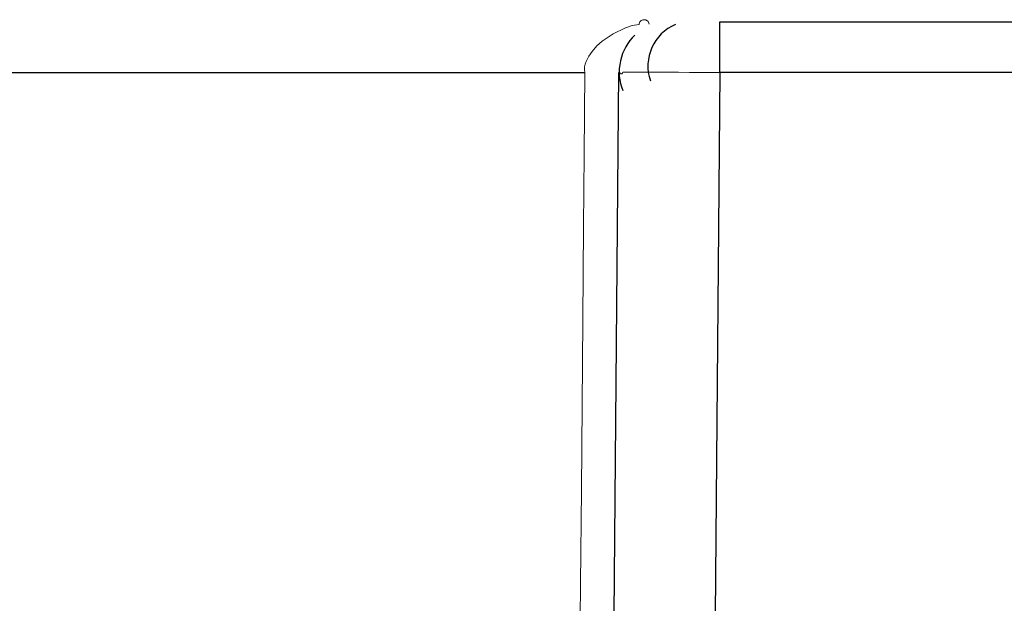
# Model space of a CAD drawing. Header units: inches. Extents: x 0 to 612, y 155 to 655.
# Tile 109 of 138: x 105.98 to 115.69, y 414.75 to 420.5. Entities that reach past the tile are written whole.
import ezdxf

# ---------------------------------------------------------------- set-up
doc = ezdxf.new("R2010")
doc.units = ezdxf.units.IN
doc.header["$MEASUREMENT"] = 0
doc.layers.add('Layer 1', color=7, linetype='Continuous')

# ---------------------------------------------------------------- blocks, each defined once
blk = doc.blocks.new('block 987')
at = {"layer": 'Layer 1', "color": 7, "lineweight": 25}
blk.add_open_spline([(112.0513, 420.3442), (111.9067, 420.2188), (111.8535, 419.9775), (111.9316, 419.8018)], degree=3, dxfattribs=at)
blk = doc.blocks.new('block 986')
at = {"layer": 'Layer 1'}
blk.add_blockref('block 987', (0, 0), dxfattribs=at)
blk = doc.blocks.new('block 985')
at = {"layer": 'Layer 1'}
blk.add_blockref('block 986', (0, 0), dxfattribs=at)
blk = doc.blocks.new('block 2918')
at = {"layer": 'Layer 1', "color": 7, "lineweight": 25}
blk.add_lwpolyline([(112.8877, 419.9785), (112.71, 399.3516)], dxfattribs=at)
blk = doc.blocks.new('block 2917')
at = {"layer": 'Layer 1'}
blk.add_blockref('block 2918', (0, 0), dxfattribs=at)
blk = doc.blocks.new('block 2916')
at = {"layer": 'Layer 1'}
blk.add_blockref('block 2917', (0, 0), dxfattribs=at)
blk = doc.blocks.new('block 2921')
at = {"layer": 'Layer 1', "color": 7, "lineweight": 25}
blk.add_lwpolyline([(170.2993, 419.9785), (112.8877, 419.9785)], dxfattribs=at)
blk = doc.blocks.new('block 2920')
at = {"layer": 'Layer 1'}
blk.add_blockref('block 2921', (0, 0), dxfattribs=at)
blk = doc.blocks.new('block 2919')
at = {"layer": 'Layer 1'}
blk.add_blockref('block 2920', (0, 0), dxfattribs=at)
blk = doc.blocks.new('block 2969')
at = {"layer": 'Layer 1', "color": 7, "lineweight": 25}
blk.add_lwpolyline([(111.7134, 399.3516), (111.8916, 419.9785)], dxfattribs=at)
blk = doc.blocks.new('block 2968')
at = {"layer": 'Layer 1'}
blk.add_blockref('block 2969', (0, 0), dxfattribs=at)
blk = doc.blocks.new('block 2967')
at = {"layer": 'Layer 1'}
blk.add_blockref('block 2968', (0, 0), dxfattribs=at)
blk = doc.blocks.new('block 2972')
at = {"layer": 'Layer 1', "lineweight": 0}
for points in [[(112.1836, 419.9795)], [(112.2812, 419.9795)]]:
    blk.add_lwpolyline(points, dxfattribs=at)
blk.add_open_spline([(112.1836, 419.9795), (112.1836, 419.9795), (112.2812, 419.9795), (112.2812, 419.9795), (112.2812, 419.9795), (112.1836, 419.9795), (112.1836, 419.9795)], degree=3, knots=[0, 0, 0, 0, 1, 1, 1, 2, 2, 2, 2], dxfattribs=at)
blk = doc.blocks.new('block 2973')
at = {"layer": 'Layer 1', "lineweight": 0}
for points in [[(112.2812, 419.9795)], [(112.3833, 419.9795)]]:
    blk.add_lwpolyline(points, dxfattribs=at)
blk.add_open_spline([(112.2812, 419.9795), (112.2812, 419.9795), (112.3833, 419.9795), (112.3833, 419.9795), (112.3833, 419.9795), (112.2812, 419.9795), (112.2812, 419.9795)], degree=3, knots=[0, 0, 0, 0, 1, 1, 1, 2, 2, 2, 2], dxfattribs=at)
blk = doc.blocks.new('block 2974')
at = {"layer": 'Layer 1', "lineweight": 0}
for points in [[(112.3833, 419.9795)], [(112.4824, 419.9795)]]:
    blk.add_lwpolyline(points, dxfattribs=at)
blk.add_open_spline([(112.3833, 419.9795), (112.3833, 419.9795), (112.4824, 419.9795), (112.4824, 419.9795), (112.4824, 419.9795), (112.3833, 419.9795), (112.3833, 419.9795)], degree=3, knots=[0, 0, 0, 0, 1, 1, 1, 2, 2, 2, 2], dxfattribs=at)
blk = doc.blocks.new('block 2975')
at = {"layer": 'Layer 1', "lineweight": 0}
for points in [[(112.4824, 419.9795)], [(112.5884, 419.9785)]]:
    blk.add_lwpolyline(points, dxfattribs=at)
blk.add_open_spline([(112.4824, 419.9795), (112.4824, 419.9795), (112.5884, 419.9785), (112.5884, 419.9785), (112.5884, 419.9785), (112.4824, 419.9795), (112.4824, 419.9795)], degree=3, knots=[0, 0, 0, 0, 1, 1, 1, 2, 2, 2, 2], dxfattribs=at)
blk = doc.blocks.new('block 2976')
at = {"layer": 'Layer 1', "lineweight": 0}
for points in [[(112.5884, 419.9785)], [(112.7012, 419.9785)]]:
    blk.add_lwpolyline(points, dxfattribs=at)
blk.add_open_spline([(112.5884, 419.9785), (112.5884, 419.9785), (112.7012, 419.9785), (112.7012, 419.9785), (112.7012, 419.9785), (112.5884, 419.9785), (112.5884, 419.9785)], degree=3, knots=[0, 0, 0, 0, 1, 1, 1, 2, 2, 2, 2], dxfattribs=at)
blk = doc.blocks.new('block 2977')
at = {"layer": 'Layer 1', "lineweight": 0}
for points in [[(112.7012, 419.9785)], [(112.79, 419.9785)]]:
    blk.add_lwpolyline(points, dxfattribs=at)
blk.add_open_spline([(112.7012, 419.9785), (112.7012, 419.9785), (112.79, 419.9785), (112.79, 419.9785), (112.79, 419.9785), (112.7012, 419.9785), (112.7012, 419.9785)], degree=3, knots=[0, 0, 0, 0, 1, 1, 1, 2, 2, 2, 2], dxfattribs=at)
blk = doc.blocks.new('block 2978')
at = {"layer": 'Layer 1', "lineweight": 0}
for points in [[(112.79, 419.9785)], [(112.8877, 419.9785)]]:
    blk.add_lwpolyline(points, dxfattribs=at)
blk.add_open_spline([(112.79, 419.9785), (112.79, 419.9785), (112.8877, 419.9785), (112.8877, 419.9785), (112.8877, 419.9785), (112.79, 419.9785), (112.79, 419.9785)], degree=3, knots=[0, 0, 0, 0, 1, 1, 1, 2, 2, 2, 2], dxfattribs=at)
blk = doc.blocks.new('block 2971')
at = {"layer": 'Layer 1'}
for name in ['block 2972', 'block 2973', 'block 2974', 'block 2975', 'block 2976', 'block 2977', 'block 2978']:
    blk.add_blockref(name, (0, 0), dxfattribs=at)
blk = doc.blocks.new('block 2970')
at = {"layer": 'Layer 1'}
blk.add_blockref('block 2971', (0, 0), dxfattribs=at)
blk = doc.blocks.new('block 3079')
at = {"layer": 'Layer 1', "color": 7, "lineweight": 25}
blk.add_lwpolyline([(112.8877, 419.9785), (112.8877, 420.4766)], dxfattribs=at)
blk = doc.blocks.new('block 3078')
at = {"layer": 'Layer 1'}
blk.add_blockref('block 3079', (0, 0), dxfattribs=at)
blk = doc.blocks.new('block 3077')
at = {"layer": 'Layer 1'}
blk.add_blockref('block 3078', (0, 0), dxfattribs=at)
blk = doc.blocks.new('block 3082')
at = {"layer": 'Layer 1', "color": 7, "lineweight": 25}
blk.add_lwpolyline([(112.8877, 420.4766), (170.2993, 420.4766)], dxfattribs=at)
blk = doc.blocks.new('block 3081')
at = {"layer": 'Layer 1'}
blk.add_blockref('block 3082', (0, 0), dxfattribs=at)
blk = doc.blocks.new('block 3080')
at = {"layer": 'Layer 1'}
blk.add_blockref('block 3081', (0, 0), dxfattribs=at)
blk = doc.blocks.new('block 3091')
at = {"layer": 'Layer 1', "color": 7, "lineweight": 25}
blk.add_open_spline([(112.4502, 420.4507), (112.2373, 420.3633), (112.127, 420.1152), (112.2036, 419.8955)], degree=3, dxfattribs=at)
blk = doc.blocks.new('block 3090')
at = {"layer": 'Layer 1'}
blk.add_blockref('block 3091', (0, 0), dxfattribs=at)
blk = doc.blocks.new('block 3089')
at = {"layer": 'Layer 1'}
blk.add_blockref('block 3090', (0, 0), dxfattribs=at)
blk = doc.blocks.new('block 6300')
at = {"layer": 'Layer 1', "lineweight": 0}
for points in [[(111.5581, 419.9785)], [(111.5508, 419.1685)]]:
    blk.add_lwpolyline(points, dxfattribs=at)
blk.add_open_spline([(111.5581, 419.9785), (111.5581, 419.9785), (111.5508, 419.1685), (111.5508, 419.1685), (111.5508, 419.1685), (111.5581, 419.9785), (111.5581, 419.9785)], degree=3, knots=[0, 0, 0, 0, 1, 1, 1, 2, 2, 2, 2], dxfattribs=at)
blk = doc.blocks.new('block 6301')
at = {"layer": 'Layer 1', "lineweight": 0}
for points in [[(111.5508, 419.1685)], [(111.5449, 418.4585)]]:
    blk.add_lwpolyline(points, dxfattribs=at)
blk.add_open_spline([(111.5508, 419.1685), (111.5508, 419.1685), (111.5449, 418.4585), (111.5449, 418.4585), (111.5449, 418.4585), (111.5508, 419.1685), (111.5508, 419.1685)], degree=3, knots=[0, 0, 0, 0, 1, 1, 1, 2, 2, 2, 2], dxfattribs=at)
blk = doc.blocks.new('block 6302')
at = {"layer": 'Layer 1', "lineweight": 0}
for points in [[(111.5449, 418.4585)], [(111.5366, 417.5386)]]:
    blk.add_lwpolyline(points, dxfattribs=at)
blk.add_open_spline([(111.5449, 418.4585), (111.5449, 418.4585), (111.5366, 417.5386), (111.5366, 417.5386), (111.5366, 417.5386), (111.5449, 418.4585), (111.5449, 418.4585)], degree=3, knots=[0, 0, 0, 0, 1, 1, 1, 2, 2, 2, 2], dxfattribs=at)
blk = doc.blocks.new('block 6303')
at = {"layer": 'Layer 1', "lineweight": 0}
for points in [[(111.5366, 417.5386)], [(111.5298, 416.7007)]]:
    blk.add_lwpolyline(points, dxfattribs=at)
blk.add_open_spline([(111.5366, 417.5386), (111.5366, 417.5386), (111.5298, 416.7007), (111.5298, 416.7007), (111.5298, 416.7007), (111.5366, 417.5386), (111.5366, 417.5386)], degree=3, knots=[0, 0, 0, 0, 1, 1, 1, 2, 2, 2, 2], dxfattribs=at)
blk = doc.blocks.new('block 6304')
at = {"layer": 'Layer 1', "lineweight": 0}
for points in [[(111.5298, 416.7007)], [(111.5229, 415.8623)]]:
    blk.add_lwpolyline(points, dxfattribs=at)
blk.add_open_spline([(111.5298, 416.7007), (111.5298, 416.7007), (111.5229, 415.8623), (111.5229, 415.8623), (111.5229, 415.8623), (111.5298, 416.7007), (111.5298, 416.7007)], degree=3, knots=[0, 0, 0, 0, 1, 1, 1, 2, 2, 2, 2], dxfattribs=at)
blk = doc.blocks.new('block 6305')
at = {"layer": 'Layer 1', "lineweight": 0}
for points in [[(111.5229, 415.8623)], [(111.5146, 414.9424)]]:
    blk.add_lwpolyline(points, dxfattribs=at)
blk.add_open_spline([(111.5229, 415.8623), (111.5229, 415.8623), (111.5146, 414.9424), (111.5146, 414.9424), (111.5146, 414.9424), (111.5229, 415.8623), (111.5229, 415.8623)], degree=3, knots=[0, 0, 0, 0, 1, 1, 1, 2, 2, 2, 2], dxfattribs=at)
blk = doc.blocks.new('block 6306')
at = {"layer": 'Layer 1', "lineweight": 0}
for points in [[(111.5146, 414.9424)], [(111.5088, 414.2329)]]:
    blk.add_lwpolyline(points, dxfattribs=at)
blk.add_open_spline([(111.5146, 414.9424), (111.5146, 414.9424), (111.5088, 414.2329), (111.5088, 414.2329), (111.5088, 414.2329), (111.5146, 414.9424), (111.5146, 414.9424)], degree=3, knots=[0, 0, 0, 0, 1, 1, 1, 2, 2, 2, 2], dxfattribs=at)
blk = doc.blocks.new('block 6307')
at = {"layer": 'Layer 1', "lineweight": 0}
for points in [[(111.5088, 414.2329)], [(111.502, 413.4229)]]:
    blk.add_lwpolyline(points, dxfattribs=at)
blk.add_open_spline([(111.5088, 414.2329), (111.5088, 414.2329), (111.502, 413.4229), (111.502, 413.4229), (111.502, 413.4229), (111.5088, 414.2329), (111.5088, 414.2329)], degree=3, knots=[0, 0, 0, 0, 1, 1, 1, 2, 2, 2, 2], dxfattribs=at)
blk = doc.blocks.new('block 6299')
at = {"layer": 'Layer 1'}
for name in ['block 6300', 'block 6301', 'block 6302', 'block 6303', 'block 6304', 'block 6305', 'block 6306', 'block 6307']:
    blk.add_blockref(name, (0, 0), dxfattribs=at)
blk = doc.blocks.new('block 6298')
at = {"layer": 'Layer 1'}
blk.add_blockref('block 6299', (0, 0), dxfattribs=at)
blk = doc.blocks.new('block 6362')
at = {"layer": 'Layer 1', "color": 7, "lineweight": 25}
blk.add_lwpolyline([(96.4487, 419.9785), (111.5581, 419.9785)], dxfattribs=at)
blk = doc.blocks.new('block 6361')
at = {"layer": 'Layer 1'}
blk.add_blockref('block 6362', (0, 0), dxfattribs=at)
blk = doc.blocks.new('block 6360')
at = {"layer": 'Layer 1'}
blk.add_blockref('block 6361', (0, 0), dxfattribs=at)
blk = doc.blocks.new('block 7513')
at = {"layer": 'Layer 1', "lineweight": 0}
for points in [[(111.9014, 419.9785)], [(111.9019, 419.9751)]]:
    blk.add_lwpolyline(points, dxfattribs=at)
blk.add_open_spline([(111.9014, 419.9785), (111.9014, 419.9785), (111.9019, 419.9751), (111.9019, 419.9751), (111.9019, 419.9751), (111.9014, 419.9785), (111.9014, 419.9785)], degree=3, knots=[0, 0, 0, 0, 1, 1, 1, 2, 2, 2, 2], dxfattribs=at)
blk = doc.blocks.new('block 7514')
at = {"layer": 'Layer 1', "lineweight": 0}
for points in [[(111.9019, 419.9751)], [(111.9023, 419.9731)]]:
    blk.add_lwpolyline(points, dxfattribs=at)
blk.add_open_spline([(111.9019, 419.9751), (111.9019, 419.9751), (111.9023, 419.9731), (111.9023, 419.9731), (111.9023, 419.9731), (111.9019, 419.9751), (111.9019, 419.9751)], degree=3, knots=[0, 0, 0, 0, 1, 1, 1, 2, 2, 2, 2], dxfattribs=at)
blk = doc.blocks.new('block 7515')
at = {"layer": 'Layer 1', "lineweight": 0}
for points in [[(111.9023, 419.9731)], [(111.9043, 419.9697)]]:
    blk.add_lwpolyline(points, dxfattribs=at)
blk.add_open_spline([(111.9023, 419.9731), (111.9023, 419.9731), (111.9043, 419.9697), (111.9043, 419.9697), (111.9043, 419.9697), (111.9023, 419.9731), (111.9023, 419.9731)], degree=3, knots=[0, 0, 0, 0, 1, 1, 1, 2, 2, 2, 2], dxfattribs=at)
blk = doc.blocks.new('block 7516')
at = {"layer": 'Layer 1', "lineweight": 0}
for points in [[(111.9043, 419.9697)], [(111.9058, 419.9678)]]:
    blk.add_lwpolyline(points, dxfattribs=at)
blk.add_open_spline([(111.9043, 419.9697), (111.9043, 419.9697), (111.9058, 419.9678), (111.9058, 419.9678), (111.9058, 419.9678), (111.9043, 419.9697), (111.9043, 419.9697)], degree=3, knots=[0, 0, 0, 0, 1, 1, 1, 2, 2, 2, 2], dxfattribs=at)
blk = doc.blocks.new('block 7517')
at = {"layer": 'Layer 1', "lineweight": 0}
for points in [[(111.9058, 419.9678)], [(111.9082, 419.9663)]]:
    blk.add_lwpolyline(points, dxfattribs=at)
blk.add_open_spline([(111.9058, 419.9678), (111.9058, 419.9678), (111.9082, 419.9663), (111.9082, 419.9663), (111.9082, 419.9663), (111.9058, 419.9678), (111.9058, 419.9678)], degree=3, knots=[0, 0, 0, 0, 1, 1, 1, 2, 2, 2, 2], dxfattribs=at)
blk = doc.blocks.new('block 7518')
at = {"layer": 'Layer 1', "lineweight": 0}
for points in [[(111.9082, 419.9663)], [(111.9106, 419.9653)]]:
    blk.add_lwpolyline(points, dxfattribs=at)
blk.add_open_spline([(111.9082, 419.9663), (111.9082, 419.9663), (111.9106, 419.9653), (111.9106, 419.9653), (111.9106, 419.9653), (111.9082, 419.9663), (111.9082, 419.9663)], degree=3, knots=[0, 0, 0, 0, 1, 1, 1, 2, 2, 2, 2], dxfattribs=at)
blk = doc.blocks.new('block 7519')
at = {"layer": 'Layer 1', "lineweight": 0}
for points in [[(111.9106, 419.9653)], [(111.9131, 419.9644)]]:
    blk.add_lwpolyline(points, dxfattribs=at)
blk.add_open_spline([(111.9106, 419.9653), (111.9106, 419.9653), (111.9131, 419.9644), (111.9131, 419.9644), (111.9131, 419.9644), (111.9106, 419.9653), (111.9106, 419.9653)], degree=3, knots=[0, 0, 0, 0, 1, 1, 1, 2, 2, 2, 2], dxfattribs=at)
blk = doc.blocks.new('block 7520')
at = {"layer": 'Layer 1', "lineweight": 0}
for points in [[(111.9131, 419.9644)], [(111.9165, 419.9644)]]:
    blk.add_lwpolyline(points, dxfattribs=at)
blk.add_open_spline([(111.9131, 419.9644), (111.9131, 419.9644), (111.9165, 419.9644), (111.9165, 419.9644), (111.9165, 419.9644), (111.9131, 419.9644), (111.9131, 419.9644)], degree=3, knots=[0, 0, 0, 0, 1, 1, 1, 2, 2, 2, 2], dxfattribs=at)
blk = doc.blocks.new('block 7521')
at = {"layer": 'Layer 1', "lineweight": 0}
for points in [[(111.9165, 419.9644)], [(111.9189, 419.9644)]]:
    blk.add_lwpolyline(points, dxfattribs=at)
blk.add_open_spline([(111.9165, 419.9644), (111.9165, 419.9644), (111.9189, 419.9644), (111.9189, 419.9644), (111.9189, 419.9644), (111.9165, 419.9644), (111.9165, 419.9644)], degree=3, knots=[0, 0, 0, 0, 1, 1, 1, 2, 2, 2, 2], dxfattribs=at)
blk = doc.blocks.new('block 7522')
at = {"layer": 'Layer 1', "lineweight": 0}
for points in [[(111.9189, 419.9644)], [(111.9219, 419.9653)]]:
    blk.add_lwpolyline(points, dxfattribs=at)
blk.add_open_spline([(111.9189, 419.9644), (111.9189, 419.9644), (111.9219, 419.9653), (111.9219, 419.9653), (111.9219, 419.9653), (111.9189, 419.9644), (111.9189, 419.9644)], degree=3, knots=[0, 0, 0, 0, 1, 1, 1, 2, 2, 2, 2], dxfattribs=at)
blk = doc.blocks.new('block 7523')
at = {"layer": 'Layer 1', "lineweight": 0}
for points in [[(111.9219, 419.9653)], [(111.9238, 419.9663)]]:
    blk.add_lwpolyline(points, dxfattribs=at)
blk.add_open_spline([(111.9219, 419.9653), (111.9219, 419.9653), (111.9238, 419.9663), (111.9238, 419.9663), (111.9238, 419.9663), (111.9219, 419.9653), (111.9219, 419.9653)], degree=3, knots=[0, 0, 0, 0, 1, 1, 1, 2, 2, 2, 2], dxfattribs=at)
blk = doc.blocks.new('block 7524')
at = {"layer": 'Layer 1', "lineweight": 0}
for points in [[(111.9238, 419.9663)], [(111.9263, 419.9688)]]:
    blk.add_lwpolyline(points, dxfattribs=at)
blk.add_open_spline([(111.9238, 419.9663), (111.9238, 419.9663), (111.9263, 419.9688), (111.9263, 419.9688), (111.9263, 419.9688), (111.9238, 419.9663), (111.9238, 419.9663)], degree=3, knots=[0, 0, 0, 0, 1, 1, 1, 2, 2, 2, 2], dxfattribs=at)
blk = doc.blocks.new('block 7525')
at = {"layer": 'Layer 1', "lineweight": 0}
for points in [[(111.9263, 419.9688)], [(111.9277, 419.9707)]]:
    blk.add_lwpolyline(points, dxfattribs=at)
blk.add_open_spline([(111.9263, 419.9688), (111.9263, 419.9688), (111.9277, 419.9707), (111.9277, 419.9707), (111.9277, 419.9707), (111.9263, 419.9688), (111.9263, 419.9688)], degree=3, knots=[0, 0, 0, 0, 1, 1, 1, 2, 2, 2, 2], dxfattribs=at)
blk = doc.blocks.new('block 7526')
at = {"layer": 'Layer 1', "lineweight": 0}
for points in [[(111.9277, 419.9707)], [(111.9292, 419.9741)]]:
    blk.add_lwpolyline(points, dxfattribs=at)
blk.add_open_spline([(111.9277, 419.9707), (111.9277, 419.9707), (111.9292, 419.9741), (111.9292, 419.9741), (111.9292, 419.9741), (111.9277, 419.9707), (111.9277, 419.9707)], degree=3, knots=[0, 0, 0, 0, 1, 1, 1, 2, 2, 2, 2], dxfattribs=at)
blk = doc.blocks.new('block 7527')
at = {"layer": 'Layer 1', "lineweight": 0}
for points in [[(111.9292, 419.9741)], [(111.9302, 419.9761)]]:
    blk.add_lwpolyline(points, dxfattribs=at)
blk.add_open_spline([(111.9292, 419.9741), (111.9292, 419.9741), (111.9302, 419.9761), (111.9302, 419.9761), (111.9302, 419.9761), (111.9292, 419.9741), (111.9292, 419.9741)], degree=3, knots=[0, 0, 0, 0, 1, 1, 1, 2, 2, 2, 2], dxfattribs=at)
blk = doc.blocks.new('block 7528')
at = {"layer": 'Layer 1', "lineweight": 0}
for points in [[(111.9302, 419.9761)], [(111.9307, 419.9795)]]:
    blk.add_lwpolyline(points, dxfattribs=at)
blk.add_open_spline([(111.9302, 419.9761), (111.9302, 419.9761), (111.9307, 419.9795), (111.9307, 419.9795), (111.9307, 419.9795), (111.9302, 419.9761), (111.9302, 419.9761)], degree=3, knots=[0, 0, 0, 0, 1, 1, 1, 2, 2, 2, 2], dxfattribs=at)
blk = doc.blocks.new('block 7529')
at = {"layer": 'Layer 1', "lineweight": 0}
for points in [[(111.9307, 419.9795)], [(111.979, 419.9795)]]:
    blk.add_lwpolyline(points, dxfattribs=at)
blk.add_open_spline([(111.9307, 419.9795), (111.9307, 419.9795), (111.979, 419.9795), (111.979, 419.9795), (111.979, 419.9795), (111.9307, 419.9795), (111.9307, 419.9795)], degree=3, knots=[0, 0, 0, 0, 1, 1, 1, 2, 2, 2, 2], dxfattribs=at)
blk = doc.blocks.new('block 7530')
at = {"layer": 'Layer 1', "lineweight": 0}
for points in [[(111.979, 419.9795)], [(112.021, 419.9795)]]:
    blk.add_lwpolyline(points, dxfattribs=at)
blk.add_open_spline([(111.979, 419.9795), (111.979, 419.9795), (112.021, 419.9795), (112.021, 419.9795), (112.021, 419.9795), (111.979, 419.9795), (111.979, 419.9795)], degree=3, knots=[0, 0, 0, 0, 1, 1, 1, 2, 2, 2, 2], dxfattribs=at)
blk = doc.blocks.new('block 7531')
at = {"layer": 'Layer 1', "lineweight": 0}
for points in [[(112.021, 419.9795)], [(112.0645, 419.9795)]]:
    blk.add_lwpolyline(points, dxfattribs=at)
blk.add_open_spline([(112.021, 419.9795), (112.021, 419.9795), (112.0645, 419.9795), (112.0645, 419.9795), (112.0645, 419.9795), (112.021, 419.9795), (112.021, 419.9795)], degree=3, knots=[0, 0, 0, 0, 1, 1, 1, 2, 2, 2, 2], dxfattribs=at)
blk = doc.blocks.new('block 7532')
at = {"layer": 'Layer 1', "lineweight": 0}
for points in [[(112.0645, 419.9795)], [(112.1025, 419.9795)]]:
    blk.add_lwpolyline(points, dxfattribs=at)
blk.add_open_spline([(112.0645, 419.9795), (112.0645, 419.9795), (112.1025, 419.9795), (112.1025, 419.9795), (112.1025, 419.9795), (112.0645, 419.9795), (112.0645, 419.9795)], degree=3, knots=[0, 0, 0, 0, 1, 1, 1, 2, 2, 2, 2], dxfattribs=at)
blk = doc.blocks.new('block 7533')
at = {"layer": 'Layer 1', "lineweight": 0}
for points in [[(112.1025, 419.9795)], [(112.1499, 419.9795)]]:
    blk.add_lwpolyline(points, dxfattribs=at)
blk.add_open_spline([(112.1025, 419.9795), (112.1025, 419.9795), (112.1499, 419.9795), (112.1499, 419.9795), (112.1499, 419.9795), (112.1025, 419.9795), (112.1025, 419.9795)], degree=3, knots=[0, 0, 0, 0, 1, 1, 1, 2, 2, 2, 2], dxfattribs=at)
blk = doc.blocks.new('block 7534')
at = {"layer": 'Layer 1', "lineweight": 0}
for points in [[(112.1499, 419.9795)], [(112.1836, 419.9795)]]:
    blk.add_lwpolyline(points, dxfattribs=at)
blk.add_open_spline([(112.1499, 419.9795), (112.1499, 419.9795), (112.1836, 419.9795), (112.1836, 419.9795), (112.1836, 419.9795), (112.1499, 419.9795), (112.1499, 419.9795)], degree=3, knots=[0, 0, 0, 0, 1, 1, 1, 2, 2, 2, 2], dxfattribs=at)
blk = doc.blocks.new('block 7512')
at = {"layer": 'Layer 1'}
for name in ['block 7513', 'block 7514', 'block 7515', 'block 7516', 'block 7517', 'block 7518', 'block 7519', 'block 7520', 'block 7521', 'block 7522', 'block 7523', 'block 7524', 'block 7525', 'block 7526', 'block 7527', 'block 7528', 'block 7529', 'block 7530', 'block 7531', 'block 7532', 'block 7533', 'block 7534']:
    blk.add_blockref(name, (0, 0), dxfattribs=at)
blk = doc.blocks.new('block 7511')
at = {"layer": 'Layer 1'}
blk.add_blockref('block 7512', (0, 0), dxfattribs=at)
blk = doc.blocks.new('block 7867')
at = {"layer": 'Layer 1', "lineweight": 0}
for points in [[(111.5537, 420.0054)], [(111.5581, 419.9785)]]:
    blk.add_lwpolyline(points, dxfattribs=at)
blk.add_open_spline([(111.5581, 419.9785), (111.5581, 419.9785), (111.5537, 420.0054), (111.5537, 420.0054), (111.5537, 420.0054), (111.5581, 419.9785), (111.5581, 419.9785)], degree=3, knots=[0, 0, 0, 0, 1, 1, 1, 2, 2, 2, 2], dxfattribs=at)
blk = doc.blocks.new('block 7868')
at = {"layer": 'Layer 1', "lineweight": 0}
for points in [[(111.5537, 420.0054)], [(111.5542, 420.0347)]]:
    blk.add_lwpolyline(points, dxfattribs=at)
blk.add_open_spline([(111.5537, 420.0054), (111.5537, 420.0054), (111.5542, 420.0347), (111.5542, 420.0347), (111.5542, 420.0347), (111.5537, 420.0054), (111.5537, 420.0054)], degree=3, knots=[0, 0, 0, 0, 1, 1, 1, 2, 2, 2, 2], dxfattribs=at)
blk = doc.blocks.new('block 7869')
at = {"layer": 'Layer 1', "lineweight": 0}
for points in [[(111.5542, 420.0347)], [(111.5605, 420.0615)]]:
    blk.add_lwpolyline(points, dxfattribs=at)
blk.add_open_spline([(111.5542, 420.0347), (111.5542, 420.0347), (111.5605, 420.0615), (111.5605, 420.0615), (111.5605, 420.0615), (111.5542, 420.0347), (111.5542, 420.0347)], degree=3, knots=[0, 0, 0, 0, 1, 1, 1, 2, 2, 2, 2], dxfattribs=at)
blk = doc.blocks.new('block 7870')
at = {"layer": 'Layer 1', "lineweight": 0}
for points in [[(111.5605, 420.0615)], [(111.5713, 420.0874)]]:
    blk.add_lwpolyline(points, dxfattribs=at)
blk.add_open_spline([(111.5605, 420.0615), (111.5605, 420.0615), (111.5713, 420.0874), (111.5713, 420.0874), (111.5713, 420.0874), (111.5605, 420.0615), (111.5605, 420.0615)], degree=3, knots=[0, 0, 0, 0, 1, 1, 1, 2, 2, 2, 2], dxfattribs=at)
blk = doc.blocks.new('block 7871')
at = {"layer": 'Layer 1', "lineweight": 0}
for points in [[(111.5967, 420.1392)], [(111.5713, 420.0874)]]:
    blk.add_lwpolyline(points, dxfattribs=at)
blk.add_open_spline([(111.5713, 420.0874), (111.5713, 420.0874), (111.5967, 420.1392), (111.5967, 420.1392), (111.5967, 420.1392), (111.5713, 420.0874), (111.5713, 420.0874)], degree=3, knots=[0, 0, 0, 0, 1, 1, 1, 2, 2, 2, 2], dxfattribs=at)
blk = doc.blocks.new('block 7872')
at = {"layer": 'Layer 1', "lineweight": 0}
for points in [[(111.5967, 420.1392)], [(111.6289, 420.1855)]]:
    blk.add_lwpolyline(points, dxfattribs=at)
blk.add_open_spline([(111.5967, 420.1392), (111.5967, 420.1392), (111.6289, 420.1855), (111.6289, 420.1855), (111.6289, 420.1855), (111.5967, 420.1392), (111.5967, 420.1392)], degree=3, knots=[0, 0, 0, 0, 1, 1, 1, 2, 2, 2, 2], dxfattribs=at)
blk = doc.blocks.new('block 7873')
at = {"layer": 'Layer 1', "lineweight": 0}
for points in [[(111.6758, 420.2393)], [(111.6289, 420.1855)]]:
    blk.add_lwpolyline(points, dxfattribs=at)
blk.add_open_spline([(111.6289, 420.1855), (111.6289, 420.1855), (111.6758, 420.2393), (111.6758, 420.2393), (111.6758, 420.2393), (111.6289, 420.1855), (111.6289, 420.1855)], degree=3, knots=[0, 0, 0, 0, 1, 1, 1, 2, 2, 2, 2], dxfattribs=at)
blk = doc.blocks.new('block 7874')
at = {"layer": 'Layer 1', "lineweight": 0}
for points in [[(111.6758, 420.2393)], [(111.7295, 420.2871)]]:
    blk.add_lwpolyline(points, dxfattribs=at)
blk.add_open_spline([(111.6758, 420.2393), (111.6758, 420.2393), (111.7295, 420.2871), (111.7295, 420.2871), (111.7295, 420.2871), (111.6758, 420.2393), (111.6758, 420.2393)], degree=3, knots=[0, 0, 0, 0, 1, 1, 1, 2, 2, 2, 2], dxfattribs=at)
blk = doc.blocks.new('block 7875')
at = {"layer": 'Layer 1', "lineweight": 0}
for points in [[(111.835, 420.3579)], [(111.7295, 420.2871)]]:
    blk.add_lwpolyline(points, dxfattribs=at)
blk.add_open_spline([(111.7295, 420.2871), (111.7295, 420.2871), (111.835, 420.3579), (111.835, 420.3579), (111.835, 420.3579), (111.7295, 420.2871), (111.7295, 420.2871)], degree=3, knots=[0, 0, 0, 0, 1, 1, 1, 2, 2, 2, 2], dxfattribs=at)
blk = doc.blocks.new('block 7876')
at = {"layer": 'Layer 1', "lineweight": 0}
for points in [[(111.957, 420.4185)], [(111.835, 420.3579)]]:
    blk.add_lwpolyline(points, dxfattribs=at)
blk.add_open_spline([(111.835, 420.3579), (111.835, 420.3579), (111.957, 420.4185), (111.957, 420.4185), (111.957, 420.4185), (111.835, 420.3579), (111.835, 420.3579)], degree=3, knots=[0, 0, 0, 0, 1, 1, 1, 2, 2, 2, 2], dxfattribs=at)
blk = doc.blocks.new('block 7877')
at = {"layer": 'Layer 1', "lineweight": 0}
for points in [[(111.957, 420.4185)], [(112.0239, 420.4399)]]:
    blk.add_lwpolyline(points, dxfattribs=at)
blk.add_open_spline([(111.957, 420.4185), (111.957, 420.4185), (112.0239, 420.4399), (112.0239, 420.4399), (112.0239, 420.4399), (111.957, 420.4185), (111.957, 420.4185)], degree=3, knots=[0, 0, 0, 0, 1, 1, 1, 2, 2, 2, 2], dxfattribs=at)
blk = doc.blocks.new('block 7878')
at = {"layer": 'Layer 1', "lineweight": 0}
for points in [[(112.0239, 420.4399)], [(112.0928, 420.4497)]]:
    blk.add_lwpolyline(points, dxfattribs=at)
blk.add_open_spline([(112.0239, 420.4399), (112.0239, 420.4399), (112.0928, 420.4497), (112.0928, 420.4497), (112.0928, 420.4497), (112.0239, 420.4399), (112.0239, 420.4399)], degree=3, knots=[0, 0, 0, 0, 1, 1, 1, 2, 2, 2, 2], dxfattribs=at)
blk = doc.blocks.new('block 7879')
at = {"layer": 'Layer 1', "lineweight": 0}
for points in [[(112.0928, 420.4497)], [(112.0933, 420.4585)]]:
    blk.add_lwpolyline(points, dxfattribs=at)
blk.add_open_spline([(112.0928, 420.4497), (112.0928, 420.4497), (112.0933, 420.4585), (112.0933, 420.4585), (112.0933, 420.4585), (112.0928, 420.4497), (112.0928, 420.4497)], degree=3, knots=[0, 0, 0, 0, 1, 1, 1, 2, 2, 2, 2], dxfattribs=at)
blk = doc.blocks.new('block 7880')
at = {"layer": 'Layer 1', "lineweight": 0}
for points in [[(112.0933, 420.4585)], [(112.0962, 420.4683)]]:
    blk.add_lwpolyline(points, dxfattribs=at)
blk.add_open_spline([(112.0933, 420.4585), (112.0933, 420.4585), (112.0962, 420.4683), (112.0962, 420.4683), (112.0962, 420.4683), (112.0933, 420.4585), (112.0933, 420.4585)], degree=3, knots=[0, 0, 0, 0, 1, 1, 1, 2, 2, 2, 2], dxfattribs=at)
blk = doc.blocks.new('block 7881')
at = {"layer": 'Layer 1', "lineweight": 0}
for points in [[(112.0962, 420.4683)], [(112.1011, 420.4756)]]:
    blk.add_lwpolyline(points, dxfattribs=at)
blk.add_open_spline([(112.0962, 420.4683), (112.0962, 420.4683), (112.1011, 420.4756), (112.1011, 420.4756), (112.1011, 420.4756), (112.0962, 420.4683), (112.0962, 420.4683)], degree=3, knots=[0, 0, 0, 0, 1, 1, 1, 2, 2, 2, 2], dxfattribs=at)
blk = doc.blocks.new('block 7882')
at = {"layer": 'Layer 1', "lineweight": 0}
for points in [[(112.1011, 420.4756)], [(112.1064, 420.4834)]]:
    blk.add_lwpolyline(points, dxfattribs=at)
blk.add_open_spline([(112.1011, 420.4756), (112.1011, 420.4756), (112.1064, 420.4834), (112.1064, 420.4834), (112.1064, 420.4834), (112.1011, 420.4756), (112.1011, 420.4756)], degree=3, knots=[0, 0, 0, 0, 1, 1, 1, 2, 2, 2, 2], dxfattribs=at)
blk = doc.blocks.new('block 7883')
at = {"layer": 'Layer 1', "lineweight": 0}
for points in [[(112.1133, 420.4897)], [(112.1064, 420.4834)]]:
    blk.add_lwpolyline(points, dxfattribs=at)
blk.add_open_spline([(112.1064, 420.4834), (112.1064, 420.4834), (112.1133, 420.4897), (112.1133, 420.4897), (112.1133, 420.4897), (112.1064, 420.4834), (112.1064, 420.4834)], degree=3, knots=[0, 0, 0, 0, 1, 1, 1, 2, 2, 2, 2], dxfattribs=at)
blk = doc.blocks.new('block 7884')
at = {"layer": 'Layer 1', "lineweight": 0}
for points in [[(112.1133, 420.4897)], [(112.1216, 420.4941)]]:
    blk.add_lwpolyline(points, dxfattribs=at)
blk.add_open_spline([(112.1133, 420.4897), (112.1133, 420.4897), (112.1216, 420.4941), (112.1216, 420.4941), (112.1216, 420.4941), (112.1133, 420.4897), (112.1133, 420.4897)], degree=3, knots=[0, 0, 0, 0, 1, 1, 1, 2, 2, 2, 2], dxfattribs=at)
blk = doc.blocks.new('block 7885')
at = {"layer": 'Layer 1', "lineweight": 0}
for points in [[(112.1216, 420.4941)], [(112.1304, 420.4971)]]:
    blk.add_lwpolyline(points, dxfattribs=at)
blk.add_open_spline([(112.1216, 420.4941), (112.1216, 420.4941), (112.1304, 420.4971), (112.1304, 420.4971), (112.1304, 420.4971), (112.1216, 420.4941), (112.1216, 420.4941)], degree=3, knots=[0, 0, 0, 0, 1, 1, 1, 2, 2, 2, 2], dxfattribs=at)
blk = doc.blocks.new('block 7886')
at = {"layer": 'Layer 1', "lineweight": 0}
for points in [[(112.1304, 420.4971)], [(112.1396, 420.498)]]:
    blk.add_lwpolyline(points, dxfattribs=at)
blk.add_open_spline([(112.1304, 420.4971), (112.1304, 420.4971), (112.1396, 420.498), (112.1396, 420.498), (112.1396, 420.498), (112.1304, 420.4971), (112.1304, 420.4971)], degree=3, knots=[0, 0, 0, 0, 1, 1, 1, 2, 2, 2, 2], dxfattribs=at)
blk = doc.blocks.new('block 7887')
at = {"layer": 'Layer 1', "lineweight": 0}
for points in [[(112.1396, 420.498)], [(112.1489, 420.498)]]:
    blk.add_lwpolyline(points, dxfattribs=at)
blk.add_open_spline([(112.1396, 420.498), (112.1396, 420.498), (112.1489, 420.498), (112.1489, 420.498), (112.1489, 420.498), (112.1396, 420.498), (112.1396, 420.498)], degree=3, knots=[0, 0, 0, 0, 1, 1, 1, 2, 2, 2, 2], dxfattribs=at)
blk = doc.blocks.new('block 7888')
at = {"layer": 'Layer 1', "lineweight": 0}
for points in [[(112.1489, 420.498)], [(112.1582, 420.4961)]]:
    blk.add_lwpolyline(points, dxfattribs=at)
blk.add_open_spline([(112.1489, 420.498), (112.1489, 420.498), (112.1582, 420.4961), (112.1582, 420.4961), (112.1582, 420.4961), (112.1489, 420.498), (112.1489, 420.498)], degree=3, knots=[0, 0, 0, 0, 1, 1, 1, 2, 2, 2, 2], dxfattribs=at)
blk = doc.blocks.new('block 7889')
at = {"layer": 'Layer 1', "lineweight": 0}
for points in [[(112.1582, 420.4961)], [(112.1665, 420.4917)]]:
    blk.add_lwpolyline(points, dxfattribs=at)
blk.add_open_spline([(112.1582, 420.4961), (112.1582, 420.4961), (112.1665, 420.4917), (112.1665, 420.4917), (112.1665, 420.4917), (112.1582, 420.4961), (112.1582, 420.4961)], degree=3, knots=[0, 0, 0, 0, 1, 1, 1, 2, 2, 2, 2], dxfattribs=at)
blk = doc.blocks.new('block 7890')
at = {"layer": 'Layer 1', "lineweight": 0}
for points in [[(112.1665, 420.4917)], [(112.1743, 420.4863)]]:
    blk.add_lwpolyline(points, dxfattribs=at)
blk.add_open_spline([(112.1665, 420.4917), (112.1665, 420.4917), (112.1743, 420.4863), (112.1743, 420.4863), (112.1743, 420.4863), (112.1665, 420.4917), (112.1665, 420.4917)], degree=3, knots=[0, 0, 0, 0, 1, 1, 1, 2, 2, 2, 2], dxfattribs=at)
blk = doc.blocks.new('block 7891')
at = {"layer": 'Layer 1', "lineweight": 0}
for points in [[(112.1743, 420.4863)], [(112.1807, 420.48)]]:
    blk.add_lwpolyline(points, dxfattribs=at)
blk.add_open_spline([(112.1743, 420.4863), (112.1743, 420.4863), (112.1807, 420.48), (112.1807, 420.48), (112.1807, 420.48), (112.1743, 420.4863), (112.1743, 420.4863)], degree=3, knots=[0, 0, 0, 0, 1, 1, 1, 2, 2, 2, 2], dxfattribs=at)
blk = doc.blocks.new('block 7892')
at = {"layer": 'Layer 1', "lineweight": 0}
for points in [[(112.1807, 420.48)], [(112.1855, 420.4722)]]:
    blk.add_lwpolyline(points, dxfattribs=at)
blk.add_open_spline([(112.1807, 420.48), (112.1807, 420.48), (112.1855, 420.4722), (112.1855, 420.4722), (112.1855, 420.4722), (112.1807, 420.48), (112.1807, 420.48)], degree=3, knots=[0, 0, 0, 0, 1, 1, 1, 2, 2, 2, 2], dxfattribs=at)
blk = doc.blocks.new('block 7893')
at = {"layer": 'Layer 1', "lineweight": 0}
for points in [[(112.1855, 420.4722)], [(112.189, 420.4639)]]:
    blk.add_lwpolyline(points, dxfattribs=at)
blk.add_open_spline([(112.1855, 420.4722), (112.1855, 420.4722), (112.189, 420.4639), (112.189, 420.4639), (112.189, 420.4639), (112.1855, 420.4722), (112.1855, 420.4722)], degree=3, knots=[0, 0, 0, 0, 1, 1, 1, 2, 2, 2, 2], dxfattribs=at)
blk = doc.blocks.new('block 7894')
at = {"layer": 'Layer 1', "lineweight": 0}
for points in [[(112.189, 420.4639)], [(112.1909, 420.4541)]]:
    blk.add_lwpolyline(points, dxfattribs=at)
blk.add_open_spline([(112.189, 420.4639), (112.189, 420.4639), (112.1909, 420.4541), (112.1909, 420.4541), (112.1909, 420.4541), (112.189, 420.4639), (112.189, 420.4639)], degree=3, knots=[0, 0, 0, 0, 1, 1, 1, 2, 2, 2, 2], dxfattribs=at)
blk = doc.blocks.new('block 7866')
at = {"layer": 'Layer 1'}
for name in ['block 7883', 'block 7884', 'block 7885', 'block 7886', 'block 7887', 'block 7888', 'block 7889', 'block 7890', 'block 7891', 'block 7876', 'block 7877', 'block 7878', 'block 7879', 'block 7880', 'block 7881', 'block 7882', 'block 7892', 'block 7893', 'block 7894', 'block 7875', 'block 7873', 'block 7874', 'block 7871', 'block 7872', 'block 7868', 'block 7867', 'block 7869', 'block 7870']:
    blk.add_blockref(name, (0, 0), dxfattribs=at)
blk = doc.blocks.new('block 7865')
at = {"layer": 'Layer 1'}
blk.add_blockref('block 7866', (0, 0), dxfattribs=at)
blk = doc.blocks.new('block 921')
at = {"layer": 'Layer 1'}
for name in ['block 7865', 'block 3089', 'block 3077', 'block 3080', 'block 985', 'block 6360', 'block 6298', 'block 2967', 'block 7511', 'block 2970', 'block 2916', 'block 2919']:
    blk.add_blockref(name, (0, 0), dxfattribs=at)
blk = doc.blocks.new('block 920')
at = {"layer": 'Layer 1'}
blk.add_blockref('block 921', (0, 0), dxfattribs=at)
blk = doc.blocks.new('block 2')
at = {"layer": 'Layer 1'}
blk.add_blockref('block 920', (0, 0), dxfattribs=at)

msp = doc.modelspace()

# ---------------------------------------------------------------- block references
at = {"layer": 'Layer 1'}
msp.add_blockref('block 2', (0, 0), dxfattribs=at)

doc.saveas('drawing.dxf')
